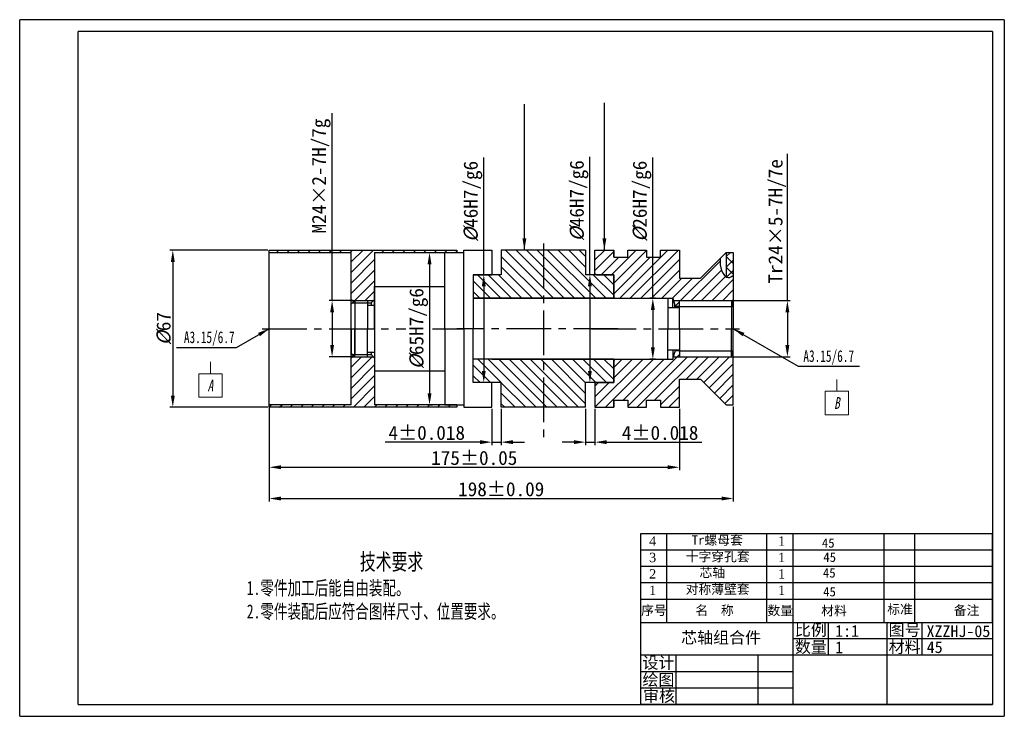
# Model space of a CAD drawing. Header units: millimetres. Extents: x -42 to 378, y 6 to 303.
import ezdxf

# ---------------------------------------------------------------- set-up
doc = ezdxf.new("R2010")
doc.units = ezdxf.units.MM
doc.linetypes.add('CENTER2', pattern=[28.575, 19.05, -3.175, 3.175, -3.175])
doc.layers.add('1轮廓实线层', color=7, linetype='Continuous', lineweight=30)
doc.layers.add('文字', color=7, linetype='Continuous', lineweight=9)
for name, color, linetype in [('2细线层', 7, 'Continuous'), ('3中心线层', 7, 'CENTER2'), ('5剖面线层', 7, 'Continuous'), ('6文字层', 7, 'Continuous'), ('7标注层', 7, 'Continuous'), ('8符号标注层', 7, 'Continuous'), ('ST尺寸', 7, 'Continuous'), ('ST标题栏文字', 7, 'Continuous')]:
    doc.layers.add(name, color=color, linetype=linetype)
doc.layers.add('图框', color=7, linetype='Continuous', lineweight=30, plot=False)
doc.layers.add('实体层', color=7, linetype='Continuous', lineweight=30, plot=False)
doc.layers.add('细实线层', color=7, linetype='Continuous', plot=False)
doc.styles.add('HZ', font='gbeitc.shx', dxfattribs={"height": 5})
doc.styles.add('PC_TEXTSTYLE', font='simfang.ttf', dxfattribs={"width": 0.707})
doc.styles.add('PC_TEXTSTYLE5', font='simfang.ttf', dxfattribs={"width": 0.707})
doc.styles.get("Standard").update_dxf_attribs({"font": 'simfang.ttf'})
doc.styles.add('样式 1', font='仿宋_GB2312.ttf', dxfattribs={"height": 4})
doc.styles.add('样式 2', font='times.ttf', dxfattribs={"height": 4})
doc.dimstyles.new('ISO-25', dxfattribs={"dimtxt": 6, "dimasz": 5, "dimexe": 1.25, "dimexo": 0.625, "dimtad": 1, "dimdsep": 46, "dimtxsty": 'Standard', "dimcen": 2.5, "dimadec": 0, "dimazin": 0, "dimtfac": 1, "dimtmove": 0, "dimatfit": 3, "dimfxl": 1, "dimarcsym": 0})

# ---------------------------------------------------------------- blocks, each defined once
blk = doc.blocks.new('*D4')
at = {"layer": '7标注层', "color": 0, "lineweight": -2, "transparency": 16777216}
for p, q in [((90.97, 183.74), (90.97, 263.61)), ((99.99, 183.74), (89.72, 183.74)), ((90.97, 178.74), (90.97, 164.74)), ((99.99, 159.74), (89.72, 159.74))]:
    blk.add_line(p, q, dxfattribs=at)
at = {"layer": '7标注层', "color": 0, "transparency": 16777216}
for points in [[(91.8, 178.74), (90.14, 178.74), (90.97, 183.74)], [(90.14, 164.74), (91.8, 164.74), (90.97, 159.74)]]:
    blk.add_solid(points, dxfattribs=at)
at = {"layer": 'Defpoints', "color": 0, "transparency": 16777216}
for p in [(100.61, 183.74), (90.97, 159.74), (100.61, 159.74)]:
    blk.add_point(p, dxfattribs=at)
at = {"layer": '7标注层', "color": 0, "transparency": 16777216, "insert": (86.35, 236.82), "char_height": 6, "attachment_point": 5, "rotation": 90}
blk.add_mtext('M24×2-7H/7g', dxfattribs=at)
blk = doc.blocks.new('*D5')
at = {"layer": '7标注层', "color": 0, "lineweight": -2, "transparency": 16777216}
for p, q in [((132.13, 204.24), (133.78, 204.24)), ((132.53, 199.24), (132.53, 144.24)), ((132.13, 139.24), (133.78, 139.24))]:
    blk.add_line(p, q, dxfattribs=at)
at = {"layer": '7标注层', "color": 0, "transparency": 16777216}
for points in [[(133.37, 199.24), (131.7, 199.24), (132.53, 204.24)], [(131.7, 144.24), (133.37, 144.24), (132.53, 139.24)]]:
    blk.add_solid(points, dxfattribs=at)
at = {"layer": 'Defpoints', "color": 0, "transparency": 16777216}
for p in [(131.5, 204.24), (131.5, 139.24), (132.53, 139.24)]:
    blk.add_point(p, dxfattribs=at)
at = {"layer": '7标注层', "color": 0, "transparency": 16777216, "insert": (127.91, 171.74), "char_height": 6, "attachment_point": 5, "rotation": 90}
blk.add_mtext('{\\ffangsong|b0|i1|c134|p49;%%c}{65H7/g6}', dxfattribs=at)
blk = doc.blocks.new('*D7')
at = {"layer": '7标注层', "color": 0, "lineweight": -2, "transparency": 16777216}
for p, q in [((155.67, 194.74), (155.67, 244.74)), ((158.49, 194.74), (154.42, 194.74)), ((155.67, 189.74), (155.67, 153.74)), ((158.49, 148.74), (154.42, 148.74))]:
    blk.add_line(p, q, dxfattribs=at)
at = {"layer": '7标注层', "color": 0, "transparency": 16777216}
for points in [[(156.51, 189.74), (154.84, 189.74), (155.67, 194.74)], [(154.84, 153.74), (156.51, 153.74), (155.67, 148.74)]]:
    blk.add_solid(points, dxfattribs=at)
at = {"layer": 'Defpoints', "color": 0, "transparency": 16777216}
for p in [(159.11, 194.74), (155.67, 148.74), (159.11, 148.74)]:
    blk.add_point(p, dxfattribs=at)
at = {"layer": '7标注层', "color": 0, "transparency": 16777216, "insert": (151.05, 225.99), "char_height": 6, "attachment_point": 5, "rotation": 90}
blk.add_mtext('{\\ffangsong|b0|i1|c134|p49;%%c}{46H7/g6}', dxfattribs=at)
blk = doc.blocks.new('*D8')
at = {"layer": '7标注层', "color": 0, "lineweight": -2, "transparency": 16777216}
for p, q in [((200.93, 194.74), (200.93, 245.01)), ((206.74, 194.74), (199.68, 194.74)), ((200.93, 189.74), (200.93, 153.74)), ((206.74, 148.74), (199.68, 148.74))]:
    blk.add_line(p, q, dxfattribs=at)
at = {"layer": '7标注层', "color": 0, "transparency": 16777216}
for points in [[(201.76, 189.74), (200.09, 189.74), (200.93, 194.74)], [(200.09, 153.74), (201.76, 153.74), (200.93, 148.74)]]:
    blk.add_solid(points, dxfattribs=at)
at = {"layer": 'Defpoints', "color": 0, "transparency": 16777216}
for p in [(207.36, 194.74), (200.93, 148.74), (207.36, 148.74)]:
    blk.add_point(p, dxfattribs=at)
at = {"layer": '7标注层', "color": 0, "transparency": 16777216, "insert": (196.31, 226.27), "char_height": 6, "attachment_point": 5, "rotation": 90}
blk.add_mtext('{\\ffangsong|b0|i1|c134|p49;%%c}{46H7/g6}', dxfattribs=at)
blk = doc.blocks.new('*D9')
at = {"layer": '7标注层', "color": 0, "lineweight": -2, "transparency": 16777216}
for p, q in [((285.18, 183.74), (285.18, 246.28)), ((261.94, 183.74), (286.43, 183.74)), ((285.18, 178.74), (285.18, 164.74)), ((261.94, 159.74), (286.43, 159.74))]:
    blk.add_line(p, q, dxfattribs=at)
at = {"layer": '7标注层', "color": 0, "transparency": 16777216}
for points in [[(286.01, 178.74), (284.34, 178.74), (285.18, 183.74)], [(284.34, 164.74), (286.01, 164.74), (285.18, 159.74)]]:
    blk.add_solid(points, dxfattribs=at)
at = {"layer": 'Defpoints', "color": 0, "transparency": 16777216}
for p in [(261.31, 183.74), (261.31, 159.74), (285.18, 159.74)]:
    blk.add_point(p, dxfattribs=at)
at = {"layer": '7标注层', "color": 0, "transparency": 16777216, "insert": (280.81, 217.51), "char_height": 6, "attachment_point": 5, "rotation": 90}
blk.add_mtext('Tr24×5-7H/7e', dxfattribs=at)
blk = doc.blocks.new('*D10')
at = {"layer": '7标注层', "color": 0, "lineweight": -2, "transparency": 16777216}
for p, q in [((227.78, 184.74), (227.78, 244.8)), ((228.88, 184.74), (226.53, 184.74)), ((227.78, 179.74), (227.78, 163.74)), ((228.88, 158.74), (226.53, 158.74))]:
    blk.add_line(p, q, dxfattribs=at)
at = {"layer": '7标注层', "color": 0, "transparency": 16777216}
for points in [[(228.62, 179.74), (226.95, 179.74), (227.78, 184.74)], [(226.95, 163.74), (228.62, 163.74), (227.78, 158.74)]]:
    blk.add_solid(points, dxfattribs=at)
at = {"layer": 'Defpoints', "color": 0, "transparency": 16777216}
for p in [(229.5, 184.74), (227.78, 158.74), (229.5, 158.74)]:
    blk.add_point(p, dxfattribs=at)
at = {"layer": '7标注层', "color": 0, "transparency": 16777216, "insert": (223.17, 226.06), "char_height": 6, "attachment_point": 5, "rotation": 90}
blk.add_mtext('{\\ffangsong|b0|i1|c134|p49;%%c}{26H7/g6}', dxfattribs=at)
blk = doc.blocks.new('*D11')
at = {"layer": '7标注层', "color": 0, "lineweight": -2, "transparency": 16777216}
for p, q in [((199.11, 137.61), (199.11, 122.12)), ((203.11, 137.61), (203.11, 122.12)), ((194.11, 123.37), (189.11, 123.37)), ((199.11, 123.37), (203.11, 123.37)), ((208.11, 123.37), (248.65, 123.37))]:
    blk.add_line(p, q, dxfattribs=at)
at = {"layer": '7标注层', "color": 0, "transparency": 16777216}
for points in [[(194.11, 122.54), (194.11, 124.2), (199.11, 123.37)], [(208.11, 124.2), (208.11, 122.54), (203.11, 123.37)]]:
    blk.add_solid(points, dxfattribs=at)
at = {"layer": 'Defpoints', "color": 0, "transparency": 16777216}
for p in [(199.11, 138.24), (203.11, 138.24), (203.11, 123.37)]:
    blk.add_point(p, dxfattribs=at)
at = {"layer": '7标注层', "color": 0, "transparency": 16777216, "insert": (230.88, 127.3), "char_height": 6, "attachment_point": 5}
blk.add_mtext('{\\A1;4{}{\\C7;%%p0.018}}', dxfattribs=at)
blk = doc.blocks.new('*D12')
at = {"layer": '7标注层', "color": 0, "lineweight": -2, "transparency": 16777216}
for p, q in [((159.11, 137.61), (159.11, 122.12)), ((163.11, 137.61), (163.11, 122.12)), ((154.11, 123.37), (113.58, 123.37)), ((159.11, 123.37), (163.11, 123.37)), ((168.11, 123.37), (173.11, 123.37))]:
    blk.add_line(p, q, dxfattribs=at)
at = {"layer": '7标注层', "color": 0, "transparency": 16777216}
for points in [[(154.11, 122.54), (154.11, 124.2), (159.11, 123.37)], [(168.11, 124.2), (168.11, 122.54), (163.11, 123.37)]]:
    blk.add_solid(points, dxfattribs=at)
at = {"layer": 'Defpoints', "color": 0, "transparency": 16777216}
for p in [(159.11, 138.24), (163.11, 138.24), (163.11, 123.37)]:
    blk.add_point(p, dxfattribs=at)
at = {"layer": '7标注层', "color": 0, "transparency": 16777216, "insert": (131.34, 127.3), "char_height": 6, "attachment_point": 5}
blk.add_mtext('{\\A1;4{}{\\C7;%%p0.018}}', dxfattribs=at)
blk = doc.blocks.new('*D13')
at = {"layer": '7标注层', "color": 0, "lineweight": -2, "transparency": 16777216}
for p, q in [((64.11, 137.61), (64.11, 111.41)), ((239.11, 137.61), (239.11, 111.41)), ((69.11, 112.66), (234.11, 112.66))]:
    blk.add_line(p, q, dxfattribs=at)
at = {"layer": '7标注层', "color": 0, "transparency": 16777216}
for points in [[(69.11, 113.5), (69.11, 111.83), (64.11, 112.66)], [(234.11, 111.83), (234.11, 113.5), (239.11, 112.66)]]:
    blk.add_solid(points, dxfattribs=at)
at = {"layer": 'Defpoints', "color": 0, "transparency": 16777216}
for p in [(64.11, 138.24), (239.11, 138.24), (239.11, 112.66)]:
    blk.add_point(p, dxfattribs=at)
at = {"layer": '7标注层', "color": 0, "transparency": 16777216, "insert": (151.61, 116.6), "char_height": 6, "attachment_point": 5}
blk.add_mtext('{\\A1;175{}{\\C7;%%p0.05}}', dxfattribs=at)
blk = doc.blocks.new('*D14')
at = {"layer": '7标注层', "color": 0, "lineweight": -2, "transparency": 16777216}
for p, q in [((64.11, 138.61), (64.11, 98.09)), ((262.11, 138.61), (262.11, 98.09)), ((69.11, 99.34), (257.11, 99.34))]:
    blk.add_line(p, q, dxfattribs=at)
at = {"layer": '7标注层', "color": 0, "transparency": 16777216}
for points in [[(69.11, 100.17), (69.11, 98.5), (64.11, 99.34)], [(257.11, 98.5), (257.11, 100.17), (262.11, 99.34)]]:
    blk.add_solid(points, dxfattribs=at)
at = {"layer": 'Defpoints', "color": 0, "transparency": 16777216}
for p in [(64.11, 139.24), (262.11, 139.24), (262.11, 99.34)]:
    blk.add_point(p, dxfattribs=at)
at = {"layer": '7标注层', "color": 0, "transparency": 16777216, "insert": (163.11, 103.27), "char_height": 6, "attachment_point": 5}
blk.add_mtext('{\\A1;198{}{\\C7;%%p0.09}}', dxfattribs=at)
blk = doc.blocks.new('*D15')
at = {"layer": '7标注层', "color": 0, "lineweight": -2, "transparency": 16777216}
for p, q in [((63.49, 205.24), (21.77, 205.24)), ((23.02, 200.24), (23.02, 143.24)), ((63.49, 138.24), (21.77, 138.24))]:
    blk.add_line(p, q, dxfattribs=at)
at = {"layer": '7标注层', "color": 0, "transparency": 16777216}
for points in [[(22.19, 200.24), (23.86, 200.24), (23.02, 205.24)], [(22.19, 143.24), (23.86, 143.24), (23.02, 138.24)]]:
    blk.add_solid(points, dxfattribs=at)
at = {"layer": 'Defpoints', "color": 0, "transparency": 16777216}
for p in [(64.11, 205.24), (23.02, 138.24), (64.11, 138.24)]:
    blk.add_point(p, dxfattribs=at)
at = {"layer": '7标注层', "color": 0, "transparency": 16777216, "insert": (19.19, 171.74), "char_height": 6, "attachment_point": 5, "rotation": 90}
blk.add_mtext('{\\fFangSong|b0|i1|c134|p49;%%C}67', dxfattribs=at)

msp = doc.modelspace()

# ---------------------------------------------------------------- hatches: boundary and pattern name
at = {"layer": '5剖面线层'}
h = msp.add_hatch(dxfattribs=at)
h.set_pattern_fill('ANSI31', color=256)
h.set_pattern_definition([(45, (64.1115, 138.2373), (-2.24506, 2.24506), [])])
h.paths.add_polyline_path([(64.111, 138.237), (64.111, 139.237), (99.111, 139.237), (99.111, 159.237), (99.611, 159.737), (108.611, 159.737), (109.111, 159.237), (109.111, 139.237), (144.111, 139.237), (144.111, 138.237)])
h.paths.add_polyline_path([(64.111, 204.237), (64.111, 205.237), (144.111, 205.237), (144.111, 204.237), (109.111, 204.237), (109.111, 184.237), (108.611, 183.737), (99.611, 183.737), (99.111, 184.237), (99.111, 204.237)])
h = msp.add_hatch(dxfattribs=at)
h.set_pattern_fill('ANSI31', color=256, angle=90)
h.set_pattern_definition([(135, (151.1115, 138.2373), (-2.24506, -2.24506), [])])
h.paths.add_polyline_path([(181.111, 158.737), (181.111, 138.237), (199.111, 138.237), (199.111, 148.737), (211.111, 148.737), (211.111, 158.737)])
h.paths.add_polyline_path([(151.111, 148.737), (163.111, 148.737), (163.111, 138.237), (181.111, 138.237), (181.111, 158.737), (151.111, 158.737)])
h.paths.add_polyline_path([(181.111, 184.737), (211.111, 184.737), (211.111, 194.737), (199.111, 194.737), (199.111, 205.237), (181.111, 205.237)])
h.paths.add_polyline_path([(151.111, 184.737), (181.111, 184.737), (181.111, 205.237), (163.111, 205.237), (163.111, 194.737), (151.111, 194.737)])
h = msp.add_hatch(dxfattribs=at)
h.set_pattern_fill('ANSI31', color=256)
h.set_pattern_definition([(45, (203.1115, 138.2373), (-2.24506, 2.24506), [])])
h.paths.add_polyline_path([(203.111, 138.237), (203.111, 148.237), (203.611, 148.737), (211.111, 148.737), (211.111, 158.237), (211.611, 158.737), (234.111, 158.737), (236.311, 158.737), (236.579, 159.737), (239.111, 159.737), (251.259, 159.737), (261.981, 159.737), (262.111, 159.252), (262.111, 139.237), (259.111, 139.237), (248.111, 150.237), (239.111, 150.237), (239.111, 138.237), (231.111, 138.237), (231.111, 141.237), (225.111, 141.237), (225.111, 138.237), (217.111, 138.237), (217.111, 141.237), (211.111, 141.237), (211.111, 138.237)])
edge = h.paths.add_edge_path()
edge.add_line((203.111, 195.237), (203.111, 205.237))
edge.add_line((203.111, 205.237), (211.111, 205.237))
edge.add_line((211.111, 205.237), (211.111, 202.237))
edge.add_line((211.111, 202.237), (217.111, 202.237))
edge.add_line((217.111, 202.237), (217.111, 205.237))
edge.add_line((217.111, 205.237), (225.111, 205.237))
edge.add_line((225.111, 205.237), (225.111, 202.237))
edge.add_line((225.111, 202.237), (231.111, 202.237))
edge.add_line((231.111, 202.237), (231.111, 205.237))
edge.add_line((231.111, 205.237), (239.111, 205.237))
edge.add_line((239.111, 205.237), (239.111, 193.237))
edge.add_line((239.111, 193.237), (248.111, 193.237))
edge.add_line((248.111, 193.237), (256.449, 201.574))
edge.add_spline(control_points=[(256.449, 201.574), (256.437, 199.853), (256.42, 197.184), (258.318, 194.227), (259.111, 193.758)], knot_values=[0, 0, 0, 0, 5.3403301, 8.2770964, 8.2770964, 8.2770964, 8.2770964], degree=3, periodic=0)
edge.add_spline(control_points=[(259.111, 193.758), (259.362, 193.61), (260.306, 193.285), (261.355, 193.962), (262.111, 194.451)], knot_values=[8.2770964, 8.2770964, 8.2770964, 8.2770964, 9.2056373, 11.6142148, 11.6142148, 11.6142148, 11.6142148], degree=3, periodic=0)
edge.add_line((262.111, 194.451), (262.111, 184.223))
edge.add_line((262.111, 184.223), (261.981, 183.737))
edge.add_line((261.981, 183.737), (261.311, 183.737))
edge.add_line((261.311, 183.737), (257.764, 183.737))
edge.add_line((257.764, 183.737), (239.111, 183.737))
edge.add_line((239.111, 183.737), (236.579, 183.737))
edge.add_line((236.579, 183.737), (236.311, 184.737))
edge.add_line((236.311, 184.737), (211.611, 184.737))
edge.add_line((211.611, 184.737), (211.111, 185.237))
edge.add_line((211.111, 185.237), (211.111, 194.737))
edge.add_line((211.111, 194.737), (203.611, 194.737))
edge.add_line((203.611, 194.737), (203.111, 195.237))
h.paths.add_polyline_path([(236.579, 159.737), (237.111, 161.723), (237.111, 162.237), (239.111, 162.237), (239.111, 159.737)])
h.paths.add_polyline_path([(236.579, 183.737), (239.111, 183.737), (239.111, 181.237), (237.111, 181.237), (237.111, 181.752)])
h = msp.add_hatch(dxfattribs=at)
h.set_pattern_fill('ANSI37', color=256)
h.set_pattern_definition([(45, (259.1115, 193.513), (-2.2451, 2.2451), []), (135, (259.1115, 193.513), (-2.2451, -2.2451), [])])
edge = h.paths.add_edge_path()
edge.add_line((259.111, 193.758), (259.111, 204.237))
edge.add_line((259.111, 204.237), (262.111, 204.237))
edge.add_line((262.111, 204.237), (262.111, 194.451))
edge.add_spline(control_points=[(262.111, 194.451), (261.355, 193.962), (260.306, 193.285), (259.362, 193.61), (259.111, 193.758)], knot_values=[8.2770964, 8.2770964, 8.2770964, 8.2770964, 10.6856739, 11.6142148, 11.6142148, 11.6142148, 11.6142148], degree=3, periodic=0)

# ---------------------------------------------------------------- linework, layer by layer
at = {"layer": '1轮廓实线层'}
for p, q in [((-17.293, 11.482), (-17.293, 298.482)), ((372.707, 298.482), (-17.293, 298.482)), ((372.707, 298.482), (372.707, 11.482)), ((64.111, 205.237), (144.111, 205.237)), ((64.111, 138.237), (64.111, 205.237)), ((64.111, 204.237), (99.111, 204.237)), ((99.111, 139.237), (99.111, 204.237)), ((109.111, 204.237), (144.111, 204.237)), ((109.111, 204.237), (109.111, 139.237)), ((139.111, 171.737), (139.111, 204.237)), ((139.111, 204.237), (147.111, 204.237)), ((144.111, 205.237), (144.111, 204.237)), ((147.111, 171.737), (147.111, 205.237)), ((147.111, 205.237), (159.111, 205.237)), ((159.111, 205.237), (159.111, 194.737)), ((199.111, 205.237), (163.111, 205.237)), ((163.111, 205.237), (163.111, 194.737)), ((199.111, 205.237), (199.111, 194.737)), ((203.111, 205.237), (211.111, 205.237)), ((203.111, 194.737), (203.111, 205.237)), ((211.111, 205.237), (211.111, 202.237)), ((211.111, 202.237), (211.111, 205.237)), ((211.111, 202.237), (217.111, 202.237)), ((217.111, 202.237), (217.111, 205.237)), ((217.111, 205.237), (225.111, 205.237)), ((225.111, 205.237), (225.111, 202.237)), ((225.111, 202.237), (231.111, 202.237)), ((231.111, 202.237), (231.111, 205.237)), ((231.111, 205.237), (239.111, 205.237)), ((239.111, 205.237), (239.111, 193.237)), ((259.111, 204.237), (248.111, 193.237)), ((259.111, 204.237), (259.111, 193.758)), ((259.111, 204.237), (262.111, 204.237)), ((262.111, 204.237), (262.111, 171.737)), ((151.111, 194.737), (159.111, 194.737)), ((151.111, 194.737), (151.111, 184.737)), ((151.111, 194.737), (151.111, 171.737)), ((163.111, 194.737), (151.111, 194.737)), ((211.111, 194.737), (199.111, 194.737)), ((203.611, 194.737), (203.111, 195.237)), ((203.611, 194.737), (211.111, 194.737)), ((211.111, 194.737), (211.111, 184.737)), ((211.111, 184.737), (211.111, 194.737)), ((239.111, 193.237), (248.111, 193.237)), ((109.111, 171.737), (109.111, 189.737)), ((109.111, 189.737), (139.111, 189.737)), ((211.611, 184.737), (211.111, 185.237)), ((100.111, 183.237), (99.111, 184.237)), ((100.611, 183.737), (99.111, 182.237)), ((99.111, 171.737), (99.111, 182.237)), ((100.611, 183.737), (106.111, 183.737)), ((100.611, 183.737), (100.611, 171.737)), ((100.611, 182.737), (100.611, 160.737)), ((106.111, 183.737), (106.111, 171.737)), ((106.111, 182.737), (107.611, 182.737)), ((106.111, 181.737), (109.111, 181.737)), ((107.611, 182.737), (109.111, 184.237)), ((107.611, 182.737), (107.611, 181.737)), ((151.111, 184.737), (234.111, 184.737)), ((211.111, 184.737), (151.111, 184.737)), ((211.611, 184.737), (236.311, 184.737)), ((234.111, 184.737), (234.111, 171.737)), ((234.111, 180.737), (239.111, 180.737)), ((236.311, 180.737), (236.311, 184.737)), ((236.311, 184.737), (237.111, 181.752)), ((237.111, 180.737), (237.111, 181.752)), ((239.111, 181.237), (237.111, 181.237)), ((239.111, 171.737), (239.111, 183.737)), ((239.111, 183.737), (257.764, 183.737)), ((257.764, 183.737), (261.311, 183.737)), ((261.311, 183.737), (261.311, 171.737)), ((261.311, 183.737), (262.111, 180.752)), ((261.311, 181.237), (261.311, 171.737)), ((261.646, 182.487), (262.111, 184.223)), ((262.111, 180.752), (262.111, 171.737)), ((99.111, 171.737), (99.111, 161.237)), ((100.611, 159.737), (100.611, 171.737)), ((106.111, 159.737), (106.111, 171.737)), ((109.111, 171.737), (109.111, 153.737)), ((139.111, 171.737), (139.111, 139.237)), ((147.111, 171.737), (147.111, 138.237)), ((151.111, 148.737), (151.111, 171.737)), ((234.111, 158.737), (234.111, 171.737)), ((239.111, 171.737), (239.111, 159.737)), ((261.311, 159.737), (261.311, 171.737)), ((261.311, 162.237), (261.311, 171.737)), ((262.111, 162.723), (262.111, 171.737)), ((262.111, 139.237), (262.111, 171.737)), ((100.111, 160.237), (99.111, 161.237)), ((100.611, 160.737), (99.111, 159.237)), ((100.611, 159.737), (106.111, 159.737)), ((106.111, 161.737), (109.111, 161.737)), ((106.111, 160.737), (107.611, 160.737)), ((107.611, 161.737), (107.611, 160.737)), ((107.611, 160.737), (109.111, 159.237)), ((234.111, 162.737), (239.111, 162.737)), ((236.311, 162.737), (236.311, 158.737)), ((236.311, 158.737), (237.111, 161.723)), ((237.111, 162.737), (237.111, 161.723)), ((239.111, 162.237), (237.111, 162.237)), ((239.111, 159.737), (261.311, 159.737)), ((242.379, 159.737), (244.207, 159.737)), ((247.379, 159.737), (249.207, 159.737)), ((261.311, 162.237), (262.111, 159.252)), ((261.311, 159.737), (261.646, 160.987)), ((211.111, 158.737), (151.111, 158.737)), ((159.111, 158.737), (234.111, 158.737)), ((211.111, 148.737), (211.111, 158.737)), ((211.111, 158.737), (211.111, 148.737)), ((211.611, 158.737), (211.111, 158.237)), ((211.611, 158.737), (236.311, 158.737)), ((109.111, 153.737), (139.111, 153.737)), ((163.111, 148.737), (151.111, 148.737)), ((159.111, 138.237), (159.111, 148.737)), ((163.111, 138.237), (163.111, 148.737)), ((211.111, 148.737), (199.111, 148.737)), ((199.111, 138.237), (199.111, 148.737)), ((203.111, 148.737), (203.111, 138.237)), ((203.611, 148.737), (203.111, 148.237)), ((203.611, 148.737), (211.111, 148.737)), ((239.111, 138.237), (239.111, 150.237)), ((239.111, 150.237), (248.111, 150.237)), ((259.111, 139.237), (248.111, 150.237)), ((99.111, 139.237), (64.111, 139.237)), ((144.111, 139.237), (109.111, 139.237)), ((139.111, 139.237), (147.111, 139.237)), ((144.111, 139.237), (144.111, 138.237)), ((211.111, 138.237), (211.111, 141.237)), ((211.111, 141.237), (217.111, 141.237)), ((211.111, 141.237), (211.111, 138.237)), ((217.111, 141.237), (217.111, 138.237)), ((225.111, 138.237), (225.111, 141.237)), ((225.111, 141.237), (231.111, 141.237)), ((231.111, 141.237), (231.111, 138.237)), ((259.111, 139.237), (262.111, 139.237)), ((144.111, 138.237), (64.111, 138.237)), ((147.111, 138.237), (159.111, 138.237)), ((199.111, 138.237), (163.111, 138.237)), ((203.111, 138.237), (211.111, 138.237)), ((217.111, 138.237), (225.111, 138.237)), ((231.111, 138.237), (239.111, 138.237)), ((222.707, 84.482), (372.707, 84.482)), ((-17.293, 11.482), (372.707, 11.482))]:
    msp.add_line(p, q, dxfattribs=at)
at = {"layer": '2细线层'}
for p, q in [((-42.293, 6.482), (-42.293, 303.482)), ((377.707, 303.482), (-42.293, 303.482)), ((377.707, 303.482), (377.707, 6.482)), ((99.111, 183.737), (109.111, 183.737)), ((99.611, 182.737), (106.111, 182.737)), ((236.311, 183.737), (239.111, 183.737)), ((239.111, 181.237), (257.874, 181.237)), ((257.874, 181.237), (261.981, 181.237)), ((261.311, 183.737), (262.111, 183.737)), ((99.111, 159.737), (109.111, 159.737)), ((99.611, 160.737), (106.111, 160.737)), ((236.311, 159.737), (239.111, 159.737)), ((239.111, 162.237), (249.876, 162.237)), ((249.876, 162.237), (261.981, 162.237)), ((251.259, 159.737), (262.111, 159.737)), ((-42.293, 6.482), (377.707, 6.482))]:
    msp.add_line(p, q, dxfattribs=at)
msp.add_spline([(256.449, 201.574), (257.213, 196.289), (259.896, 193.507), (262.111, 194.451)], degree=3, dxfattribs=at)
at = {"layer": '3中心线层'}
for p, q in [((181.111, 208.08), (181.111, 123.94)), ((61.111, 171.737), (122.479, 171.737)), ((133.743, 171.737), (147.111, 171.737)), ((212.923, 171.737), (144.112, 171.737)), ((201.609, 171.737), (264.693, 171.737))]:
    msp.add_line(p, q, dxfattribs=at)
at = {"layer": '8符号标注层', "color": 7, "lineweight": 0}
for p, q in [((58.049, 168.237), (64.111, 171.737)), ((262.111, 171.737), (268.174, 168.237)), ((39.074, 157.548), (39.074, 152.548)), ((34.074, 152.548), (34.074, 142.548)), ((44.074, 152.548), (34.074, 152.548)), ((44.074, 142.548), (44.074, 152.548)), ((306.299, 150.058), (306.299, 145.058)), ((301.299, 145.058), (301.299, 135.058)), ((311.299, 145.058), (301.299, 145.058)), ((311.299, 135.058), (311.299, 145.058)), ((34.074, 142.548), (44.074, 142.548)), ((301.299, 135.058), (311.299, 135.058))]:
    msp.add_line(p, q, dxfattribs=at)
at = {"layer": '8符号标注层', "color": 7}
for points in [[(36.187, 162.548), (39.074, 157.548), (41.961, 162.548), (36.187, 162.548)], [(303.413, 155.058), (306.299, 150.058), (309.186, 155.058), (303.413, 155.058)]]:
    msp.add_solid(points, dxfattribs=at)
at = {"layer": '实体层', "lineweight": 30}
for p, q in [((222.707, 46.482), (222.707, 84.482)), ((372.707, 46.482), (372.707, 84.482)), ((222.707, 11.482), (222.707, 46.482)), ((372.707, 46.482), (372.707, 11.482)), ((372.707, 11.482), (222.707, 11.482))]:
    msp.add_line(p, q, dxfattribs=at)
at = {"layer": '实体层'}
msp.add_line((222.707, 46.482), (372.707, 46.482), dxfattribs=at)
at = {"layer": '细实线层'}
for p, q in [((233.776, 46.482), (233.776, 84.482)), ((276.363, 46.482), (276.363, 84.482)), ((287.707, 46.482), (287.707, 84.482)), ((326.394, 46.482), (326.394, 84.482)), ((339.557, 46.482), (339.557, 84.482)), ((222.707, 77.482), (372.707, 77.482)), ((222.707, 70.482), (372.707, 70.482)), ((222.707, 63.482), (372.707, 63.482)), ((222.707, 56.482), (372.707, 56.482)), ((287.707, 11.482), (287.707, 46.482)), ((302.707, 32.482), (302.707, 46.482)), ((327.707, 11.482), (327.707, 46.482)), ((342.707, 32.482), (342.707, 46.482)), ((372.707, 39.482), (287.707, 39.482)), ((372.707, 32.482), (222.707, 32.482)), ((237.707, 11.482), (237.707, 32.482)), ((272.707, 11.482), (272.707, 32.482)), ((287.707, 25.482), (222.707, 25.482)), ((287.707, 18.482), (222.707, 18.482))]:
    msp.add_line(p, q, dxfattribs=at)

# ---------------------------------------------------------------- texts
at = {"layer": '6文字层', "insert": (54.591, 75.873), "char_height": 7, "attachment_point": 1, "style": 'PC_TEXTSTYLE5'}
msp.add_mtext_dynamic_manual_height_columns('\\pxqc;技术要求\\P\\pq*;{\\H0.85714x;1.零件加工后能自由装配。\\P2.零件装配后应符合图样尺寸、位置要求。}', width=123.44528, gutter_width=12.5, heights=[0], dxfattribs=at)
at = {"layer": '8符号标注层', "color": 7, "char_height": 5, "attachment_point": 5, "style": 'PC_TEXTSTYLE'}
for s, insert in [('A3.15/6.7', (38.567, 167.501)), ('A3.15/6.7', (302.81, 159.47)), ('{\\fFangSong|b0|i1|c134|p49;A}', (39.074, 147.548)), ('{\\fFangSong|b0|i1|c134|p49;B}', (306.299, 140.058))]:
    msp.add_mtext(s, dxfattribs=dict(at, insert=insert))
at = {"layer": 'ST尺寸', "char_height": 5, "attachment_point": 1, "style": 'HZ'}
for s, insert in [('{\\fFangSong_GB2312|b0|i0|c134|p49;1:1}', (305.55, 45.375)), ('{\\fFangSong_GB2312|b0|i0|c134|p49;XZZHJ-05}', (344.53, 45.277)), ('{\\fFangSong_GB2312|b0|i0|c134|p49;1}', (305.55, 38.375)), ('{\\fFangSong_GB2312|b0|i0|c134|p49;45}', (344.609, 38.468))]:
    msp.add_mtext_dynamic_manual_height_columns(s, width=25, gutter_width=25, heights=[0], dxfattribs=dict(at, insert=insert))
at = {"layer": 'ST标题栏文字', "char_height": 4, "width": 44, "attachment_point": 1, "style": '样式 1'}
for s, insert in [('Tr螺母套', (244.391, 83.603)), ('十字穿孔套', (241.808, 76.57)), ('芯轴', (247.7, 69.754)), ('对称薄壁套', (241.786, 62.66))]:
    msp.add_mtext(s, dxfattribs=dict(at, insert=insert))
at = {"layer": '图框', "char_height": 5, "attachment_point": 5, "style": '样式 1'}
for s, insert, width in [('比例', (295.175, 43.047), 22.67104), ('图号', (335.175, 43.047), 22.67104), ('芯轴组合件', (256.926, 39.773), 90), ('数量', (295.167, 35.787), 22.67104), ('材料', (335.167, 35.787), 22.67104), ('设计', (230.175, 29.047), 22.67104), ('绘图', (230.167, 21.787), 22.67104), ('审核', (230.417, 14.92), 22.67104)]:
    msp.add_mtext(s, dxfattribs=dict(at, insert=insert, width=width))
at = {"layer": '文字', "char_height": 4, "attachment_point": 1}
for s, width, insert, style in [('\\pxqc;4', 10, (222.707, 83.209), '样式 2'), ('\\pxqc;1', 10, (277.707, 83.209), '样式 2'), ('45', 20, (299.891, 82.373), '样式 1'), ('\\pxqc;3', 10, (222.707, 76.209), '样式 2'), ('\\pxqc;1', 10, (277.707, 76.209), '样式 2'), ('45', 37.12149, (300.499, 76.312), '样式 1'), ('\\pxqc;2', 10, (222.707, 69.209), '样式 2'), ('\\pxqc;1', 10, (277.707, 69.209), '样式 2'), ('45', 20, (300.32, 69.633), '样式 1'), ('\\pxqc;1', 10, (222.707, 62.209), '样式 2'), ('\\pxqc;1', 10, (277.707, 62.209), '样式 2'), ('45', 20, (300.423, 61.609), '样式 1')]:
    msp.add_mtext_dynamic_manual_height_columns(s, width=width, gutter_width=17.5, heights=[0], dxfattribs=dict(at, insert=insert, style=style))
at = {"layer": '文字', "char_height": 4, "attachment_point": 5, "style": '样式 1'}
for s, insert, width in [('标准', (333.232, 51.919), 15), ('序号', (228.252, 51.429), 15), ('名  称', (254.091, 51.429), 41.77144), ('数量', (282.111, 51.346), 15), ('材料', (305.068, 51.293), 15), ('备注', (361.617, 51.429), 15)]:
    msp.add_mtext(s, dxfattribs=dict(at, insert=insert, width=width))

# ---------------------------------------------------------------- dimensions: what is measured, and where the dimension line sits
at = {"layer": '7标注层'}
for base, p1, p2, text, override, picture, middle in [((90.97, 159.737), (100.611, 183.737), (100.611, 159.737), 'M<>×2-7H/7g', {"dimtxsty": 'Standard'}, '*D4', (90.97, 236.821)), ((155.672, 148.737), (159.111, 194.737), (159.111, 148.737), '{\\ffangsong|b0|i1|c134|p49;%%c}{<>H7/g6}', {"dimgap": 0.625, "dimtad": 1, "dimjust": 0, "dimdec": 2, "dimlfac": 1, "dimpost": '<>', "dimtxsty": 'Standard', "dimse1": 0, "dimse2": 0, "dimsd1": 0, "dimsd2": 0, "dimtofl": 1, "dimtvp": 0.1}, '*D7', (155.672, 225.995)), ((200.926, 148.737), (207.361, 194.737), (207.361, 148.737), '{\\ffangsong|b0|i1|c134|p49;%%c}{<>H7/g6}', {"dimgap": 0.625, "dimtad": 1, "dimjust": 0, "dimdec": 2, "dimlfac": 1, "dimpost": '<>', "dimtxsty": 'Standard', "dimse1": 0, "dimse2": 0, "dimsd1": 0, "dimsd2": 0, "dimtofl": 1, "dimtvp": 0.1}, '*D8', (200.926, 226.268)), ((227.785, 158.737), (229.502, 184.737), (229.502, 158.737), '{\\ffangsong|b0|i1|c134|p49;%%c}{<>H7/g6}', {"dimgap": 0.625, "dimtad": 1, "dimjust": 0, "dimdec": 2, "dimlfac": 1, "dimpost": '<>', "dimtxsty": 'Standard', "dimse1": 0, "dimse2": 0, "dimsd1": 0, "dimsd2": 0, "dimtofl": 1, "dimtvp": 0.1}, '*D10', (227.785, 226.058)), ((285.175, 159.737), (261.311, 183.737), (261.311, 159.737), 'Tr<>×5-7H/7e', {"dimtxsty": 'Standard'}, '*D9', (285.175, 217.511))]:
    dim = msp.add_linear_dim(base=base, p1=p1, p2=p2, angle=90, text=text, dimstyle='ISO-25', override=override, dxfattribs=at)
    dim.commit()
    dim.dimension.update_dxf_attribs({"geometry": picture, "text_midpoint": middle, "dimtype": 160})
dim = msp.add_linear_dim(base=(23.024, 138.237), p1=(64.111, 205.237), p2=(64.111, 138.237), angle=90, text='{\\fFangSong|b0|i1|c134|p49;%%C}<>', dimstyle='ISO-25', dxfattribs=at)
dim.commit()
dim.dimension.update_dxf_attribs({"geometry": '*D15', "text_midpoint": (19.193, 171.737)})
dim = msp.add_linear_dim(base=(132.532, 139.237), p1=(131.505, 204.237), p2=(131.505, 139.237), angle=90, text='{\\ffangsong|b0|i1|c134|p49;%%c}{<>H7/g6}', dimstyle='ISO-25', override={"dimgap": 0.625, "dimtad": 1, "dimjust": 0, "dimdec": 2, "dimlfac": 1, "dimpost": '<>', "dimtxsty": 'Standard', "dimse1": 0, "dimse2": 0, "dimsd1": 0, "dimsd2": 0, "dimtofl": 1, "dimtvp": 0.1}, dxfattribs=at)
dim.commit()
dim.dimension.update_dxf_attribs({"geometry": '*D5', "text_midpoint": (127.913, 171.737)})
for base, p1, p2, text, override, picture, middle in [((262.111, 99.338), (64.111, 139.237), (262.111, 139.237), '{\\A1;<>{}{\\C7;%%p0.09}}', {"dimgap": 0.625, "dimtad": 1, "dimjust": 0, "dimdec": 2, "dimlfac": 1, "dimpost": '<>', "dimse1": 0, "dimse2": 0, "dimsd1": 0, "dimsd2": 0, "dimtol": 0, "dimlim": 0, "dimtp": 0.09, "dimtm": 0.09, "dimtdec": 2, "dimtofl": 1, "dimtvp": 0.1}, '*D14', (163.111, 99.338)), ((239.111, 112.662), (64.111, 138.237), (239.111, 138.237), '{\\A1;<>{}{\\C7;%%p0.05}}', {"dimgap": 0.625, "dimtad": 1, "dimjust": 0, "dimdec": 2, "dimlfac": 1, "dimpost": '<>', "dimse1": 0, "dimse2": 0, "dimsd1": 0, "dimsd2": 0, "dimtol": 0, "dimlim": 0, "dimtp": 0.05, "dimtm": 0.05, "dimtdec": 2, "dimtofl": 1, "dimtvp": 0.1}, '*D13', (151.611, 112.662)), ((163.111, 123.37), (159.111, 138.237), (163.111, 138.237), '{\\A1;<>{}{\\C7;%%p0.018}}', {"dimgap": 0.625, "dimtad": 1, "dimjust": 0, "dimdec": 2, "dimlfac": 1, "dimpost": '<>', "dimse1": 0, "dimse2": 0, "dimsd1": 0, "dimsd2": 0, "dimtol": 0, "dimlim": 0, "dimtp": 0.018, "dimtm": 0.018, "dimtdec": 3, "dimtofl": 1, "dimtvp": 0.1}, '*D12', (131.344, 123.37))]:
    dim = msp.add_linear_dim(base=base, p1=p1, p2=p2, text=text, dimstyle='ISO-25', override=override, dxfattribs=at)
    dim.commit()
    dim.dimension.update_dxf_attribs({"geometry": picture, "text_midpoint": middle, "dimtype": 160})
dim = msp.add_linear_dim(base=(203.111, 123.37), p1=(199.111, 138.237), p2=(203.111, 138.237), text='{\\A1;<>{}{\\C7;%%p0.018}}', dimstyle='ISO-25', override={"dimgap": 0.625, "dimtad": 1, "dimjust": 0, "dimdec": 2, "dimlfac": 1, "dimpost": '<>', "dimse1": 0, "dimse2": 0, "dimsd1": 0, "dimsd2": 0, "dimtol": 0, "dimlim": 0, "dimtp": 0.018, "dimtm": 0.018, "dimtdec": 3, "dimtofl": 1, "dimtvp": 0.1}, dxfattribs=at)
dim.commit()
dim.dimension.update_dxf_attribs({"geometry": '*D11', "text_midpoint": (230.879, 127.303)})

# ---------------------------------------------------------------- leaders
for points, override in [([(172.989, 205.237), (172.989, 267.534)], {"dimgap": 0.625, "dimtad": 0}), ([(207.111, 205.237), (207.106, 267.99)], {"dimgap": 0.625, "dimtad": 0}), ([(64.111, 171.737), (49.982, 163.58), (24.596, 163.58)], {"dimgap": 0.625, "dimtad": 0, "dimldrblk": 'None'}), ([(64.111, 171.737), (49.982, 163.58)], {"dimgap": 0.625, "dimtad": 0}), ([(262.111, 171.737), (289.728, 155.793), (315.924, 155.793)], {"dimgap": 0.625, "dimtad": 0, "dimldrblk": 'None'}), ([(262.111, 171.737), (289.728, 155.793)], {"dimgap": 0.625, "dimtad": 0})]:
    msp.add_leader(points, dimstyle='ISO-25', override=override, dxfattribs=at)

doc.saveas('drawing.dxf')
